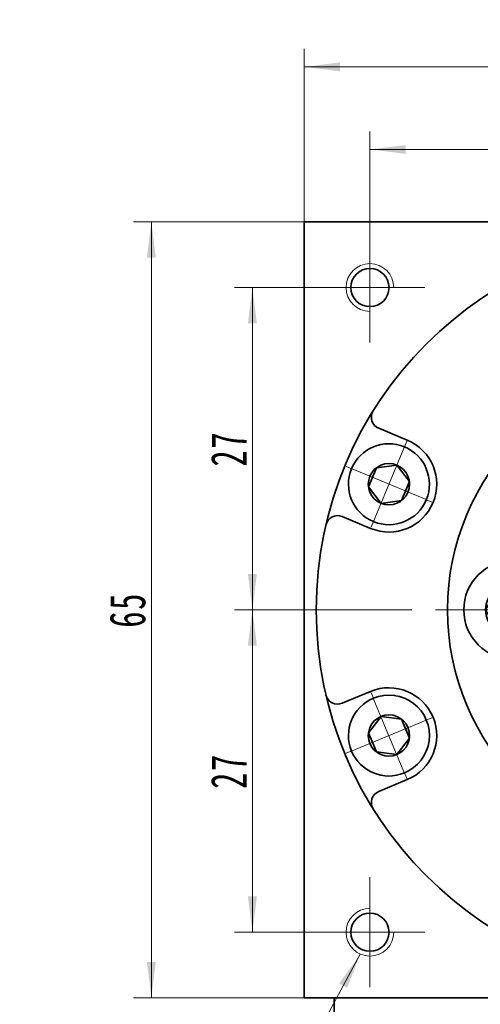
# Model space of a CAD drawing. Header units: millimetres. Extents: x -54 to 458, y -16 to 346.
# Tile 4 of 6: x 219 to 258, y 219 to 301. Entities that reach past the tile are written whole.
import ezdxf

# ---------------------------------------------------------------- set-up
doc = ezdxf.new("R2010")
doc.units = ezdxf.units.MM
doc.set_wipeout_variables(frame=1)
doc.linetypes.add('点画线', pattern=[18, 12, -2, 2, -2])
doc.layers.get('0').update_dxf_attribs({"lineweight": 35})
for name, color, linetype, lineweight in [('中心线层', 1, '点画线', 18), ('尺寸线层', 3, 'Continuous', 18), ('粗实线层', 7, 'Continuous', 35)]:
    doc.layers.add(name, color=color, linetype=linetype, lineweight=lineweight)
doc.styles.add('标准', font='txt', dxfattribs={"width": 0.667})
doc.dimstyles.new('a4-1-1', dxfattribs={"dimtxt": 3, "dimasz": 3, "dimexe": 1.5, "dimexo": 0, "dimgap": 0.5, "dimtad": 1, "dimdec": 3, "dimdsep": 46, "dimtxsty": '标准', "dimblk": '_CAXARROW', "dimcen": 0, "dimdle": 4, "dimazin": 2, "dimtfac": 0.707107, "dimtdec": 3, "dimtix": 1, "dimtmove": 2, "dimatfit": 3, "dimfxl": 1, "dimfrac": 2, "dimtolj": 1, "dimtzin": 0, "dimarcsym": 1})

# ---------------------------------------------------------------- blocks, each defined once
blk = doc.blocks.new('*X6')
at = {"layer": '尺寸线层', "linetype": 'Continuous', "transparency": 16777216}
for points in [[(248.359, 290.428), (251.359, 290.803), (251.359, 290.053)], [(275.359, 290.428), (272.359, 290.803), (272.359, 290.053)]]:
    blk.add_hatch(color=0, dxfattribs=at).paths.add_polyline_path(points, flags=0)
at = {"layer": '尺寸线层', "color": 0, "linetype": 'Continuous', "transparency": 16777216}
for p, q in [((248.359, 283.464), (248.359, 291.928)), ((275.359, 287.136), (275.359, 291.928)), ((248.359, 290.428), (275.359, 290.428))]:
    blk.add_line(p, q, dxfattribs=at)
at = {"layer": '尺寸线层', "color": 0, "transparency": 16777216, "insert": (261.859, 292.411), "char_height": 3, "width": 6, "attachment_point": 5, "line_spacing_factor": 1.15057, "style": '标准'}
blk.add_mtext('\\T1.1;27', dxfattribs=at)
blk = doc.blocks.new('_CAXARROW')
blk.add_hatch(color=0).paths.add_polyline_path([(0, 0), (-1, 0.125), (-1, -0.125)], flags=0)
blk = doc.blocks.new('*X8')
at = {"layer": '尺寸线层', "linetype": 'Continuous', "transparency": 16777216}
for points in [[(238.516, 278.864), (238.891, 275.864), (238.141, 275.864)], [(238.516, 251.864), (238.891, 254.864), (238.141, 254.864)]]:
    blk.add_hatch(color=0, dxfattribs=at).paths.add_polyline_path(points, flags=0)
at = {"layer": '尺寸线层', "color": 0, "linetype": 'Continuous', "transparency": 16777216}
for p, q in [((243.759, 278.864), (237.016, 278.864)), ((238.516, 278.864), (238.516, 251.864)), ((239.859, 251.864), (237.016, 251.864))]:
    blk.add_line(p, q, dxfattribs=at)
at = {"layer": '尺寸线层', "color": 0, "transparency": 16777216, "insert": (236.533, 265.364), "char_height": 3, "width": 6, "attachment_point": 5, "rotation": 90, "line_spacing_factor": 1.15057, "style": '标准'}
blk.add_mtext('\\T1.1;27', dxfattribs=at)
blk = doc.blocks.new('*X9')
at = {"layer": '尺寸线层', "linetype": 'Continuous', "transparency": 16777216}
for points in [[(238.516, 251.864), (238.891, 248.864), (238.141, 248.864)], [(238.516, 224.864), (238.891, 227.864), (238.141, 227.864)]]:
    blk.add_hatch(color=0, dxfattribs=at).paths.add_polyline_path(points, flags=0)
at = {"layer": '尺寸线层', "color": 0, "linetype": 'Continuous', "transparency": 16777216}
for p, q in [((239.859, 251.864), (237.016, 251.864)), ((238.516, 251.864), (238.516, 224.864)), ((243.759, 224.864), (237.016, 224.864))]:
    blk.add_line(p, q, dxfattribs=at)
at = {"layer": '尺寸线层', "color": 0, "transparency": 16777216, "insert": (236.533, 238.364), "char_height": 3, "width": 6, "attachment_point": 5, "rotation": 90, "line_spacing_factor": 1.15057, "style": '标准'}
blk.add_mtext('\\T1.1;27', dxfattribs=at)
blk = doc.blocks.new('*X10')
at = {"layer": '尺寸线层', "linetype": 'Continuous', "transparency": 16777216}
for points in [[(230.052, 284.364), (229.677, 281.364), (230.427, 281.364)], [(230.052, 219.364), (229.677, 222.364), (230.427, 222.364)]]:
    blk.add_hatch(color=0, dxfattribs=at).paths.add_polyline_path(points, flags=0)
at = {"layer": '尺寸线层', "color": 0, "linetype": 'Continuous', "transparency": 16777216}
for p, q in [((242.859, 284.364), (228.552, 284.364)), ((230.052, 219.364), (230.052, 284.364)), ((242.859, 219.364), (228.552, 219.364))]:
    blk.add_line(p, q, dxfattribs=at)
at = {"layer": '尺寸线层', "color": 0, "transparency": 16777216, "insert": (228.068, 251.864), "char_height": 3, "width": 6, "attachment_point": 5, "rotation": 90, "line_spacing_factor": 1.15057, "style": '标准'}
blk.add_mtext('\\T1.1;65', dxfattribs=at)
blk = doc.blocks.new('*X11')
at = {"layer": '尺寸线层', "linetype": 'Continuous', "transparency": 16777216}
for points in [[(242.859, 297.346), (245.859, 297.721), (245.859, 296.971)], [(307.859, 297.346), (304.859, 297.721), (304.859, 296.971)]]:
    blk.add_hatch(color=0, dxfattribs=at).paths.add_polyline_path(points, flags=0)
at = {"layer": '尺寸线层', "color": 0, "linetype": 'Continuous', "transparency": 16777216}
for p, q in [((242.859, 284.364), (242.859, 298.846)), ((307.859, 284.364), (307.859, 298.846)), ((242.859, 297.346), (307.859, 297.346))]:
    blk.add_line(p, q, dxfattribs=at)
at = {"layer": '尺寸线层', "color": 0, "transparency": 16777216, "insert": (275.359, 299.329), "char_height": 3, "width": 6, "attachment_point": 5, "line_spacing_factor": 1.15057, "style": '标准'}
blk.add_mtext('\\T1.1;65', dxfattribs=at)
blk = doc.blocks.new('*X14')
at = {"layer": '尺寸线层', "linetype": 'Continuous'}
blk.add_hatch(color=0, dxfattribs=at).paths.add_polyline_path([(13.514, 19.452), (12.417, 16.634), (11.758, 16.991)], flags=0)
at = {"layer": '尺寸线层', "color": 0, "linetype": 'Continuous'}
blk.add_line((13.514, 19.452), (3, 0), dxfattribs=at)
at = {"layer": '尺寸线层', "color": 0}
for p, q in [((0, 6.726), (-10.532, 6.726)), ((0, 0), (0, 6.726)), ((0, 0), (-10.532, 0)), ((3, 0), (0, 0))]:
    blk.add_line(p, q, dxfattribs=at)
at = {"layer": '尺寸线层', "color": 0, "insert": (-1.5, 0.6), "char_height": 3, "width": 17.06799, "attachment_point": 9, "line_spacing_factor": 1.15057, "style": '标准'}
blk.add_mtext('\\T1.1;4-M4x8\\P5个面', dxfattribs=at)
blk = doc.blocks.new('*X15')
at = {"layer": '中心线层', "linetype": '点画线', "lineweight": 18}
for p, q in [((0, -3.89), (0, 3.89)), ((-3.89, 0), (3.89, 0))]:
    blk.add_line(p, q, dxfattribs=at)
at = {"layer": '粗实线层'}
for p, q in [((-1.732, 0), (-0.866, 1.5)), ((-0.866, 1.5), (0.866, 1.5)), ((1.732, 0), (0.866, 1.5)), ((1.732, 0), (0.866, 1.5)), ((-1.732, 0), (-0.866, -1.5)), ((1.732, 0), (0.866, -1.5)), ((-0.866, -1.5), (0.866, -1.5))]:
    blk.add_line(p, q, dxfattribs=at)
blk.add_circle((0, 0), 1.732, dxfattribs=at)
for start, end in [(0, 180), (180, 360)]:
    blk.add_arc((0, 0), 3.39, start, end, dxfattribs=at)
blk = doc.blocks.new('*X27')
at = {"layer": '中心线层', "linetype": '点画线', "lineweight": 18}
for p, q in [((0, -4.765), (0, 4.765)), ((-4.765, 0), (4.765, 0))]:
    blk.add_line(p, q, dxfattribs=at)
at = {"layer": '粗实线层'}
for p, q in [((-2.309, 0), (-1.155, 2)), ((-1.155, 2), (1.155, 2)), ((2.309, 0), (1.155, 2)), ((2.309, 0), (1.155, 2)), ((-2.309, 0), (-1.155, -2)), ((2.309, 0), (1.155, -2)), ((-1.155, -2), (1.155, -2))]:
    blk.add_line(p, q, dxfattribs=at)
blk.add_circle((0, 0), 2.309, dxfattribs=at)
for start, end in [(0, 180), (180, 360)]:
    blk.add_arc((0, 0), 4.14, start, end, dxfattribs=at)
blk = doc.blocks.new('243gh_1')
at = {"layer": '粗实线层'}
blk.add_circle((0, 0), 8, dxfattribs=at)
blk.add_wipeout([(-10.86, 0), (-10.86, 0.024), (-10.86, 0.049), (-10.861, 0.073), (-10.861, 0.097), (-10.862, 0.121), (-10.863, 0.146), (-10.863, 0.17), (-10.865, 0.194), (-10.866, 0.218), (-10.867, 0.242), (-10.869, 0.267), (-10.87, 0.291), (-10.872, 0.315), (-10.874, 0.339), (-10.876, 0.363), (-10.878, 0.388), (-10.881, 0.412), (-10.883, 0.436), (-10.886, 0.46), (-10.888, 0.484), (-10.891, 0.508), (-10.894, 0.532), (-10.898, 0.556), (-10.901, 0.58), (-10.904, 0.604), (-10.908, 0.628), (-10.912, 0.652), (-10.916, 0.676), (-10.92, 0.7), (-10.924, 0.724), (-10.924, 0.724), (-10.962, 0.913), (-11.009, 1.1), (-11.064, 1.284), (-11.128, 1.465), (-11.2, 1.644), (-11.281, 1.819), (-11.369, 1.99), (-11.466, 2.156), (-11.57, 2.318), (-11.681, 2.475), (-11.8, 2.627), (-11.926, 2.773), (-12.058, 2.912), (-12.196, 3.046), (-12.341, 3.173), (-12.491, 3.293), (-12.647, 3.406), (-12.808, 3.512), (-12.974, 3.61), (-13.144, 3.7), (-13.318, 3.783), (-13.495, 3.857), (-13.676, 3.923), (-13.86, 3.98), (-14.046, 4.029), (-14.234, 4.069), (-14.424, 4.1), (-14.616, 4.122), (-14.808, 4.136), (-15, 4.14), (-15, 4.14), (-15.192, 4.136), (-15.384, 4.122), (-15.576, 4.1), (-15.766, 4.069), (-15.954, 4.029), (-16.14, 3.98), (-16.324, 3.923), (-16.505, 3.857), (-16.682, 3.783), (-16.856, 3.7), (-17.026, 3.61), (-17.192, 3.512), (-17.353, 3.406), (-17.509, 3.293), (-17.659, 3.173), (-17.804, 3.046), (-17.942, 2.912), (-18.074, 2.773), (-18.2, 2.627), (-18.319, 2.475), (-18.43, 2.318), (-18.534, 2.156), (-18.631, 1.99), (-18.719, 1.819), (-18.8, 1.644), (-18.872, 1.465), (-18.936, 1.284), (-18.991, 1.1), (-19.038, 0.913), (-19.076, 0.724), (-19.076, 0.724), (-19.08, 0.7), (-19.084, 0.676), (-19.088, 0.652), (-19.092, 0.628), (-19.096, 0.604), (-19.099, 0.58), (-19.102, 0.556), (-19.106, 0.532), (-19.109, 0.508), (-19.112, 0.484), (-19.114, 0.46), (-19.117, 0.436), (-19.119, 0.412), (-19.122, 0.388), (-19.124, 0.363), (-19.126, 0.339), (-19.128, 0.315), (-19.13, 0.291), (-19.131, 0.267), (-19.133, 0.242), (-19.134, 0.218), (-19.135, 0.194), (-19.137, 0.17), (-19.137, 0.146), (-19.138, 0.121), (-19.139, 0.097), (-19.139, 0.073), (-19.14, 0.049), (-19.14, 0.024), (-19.14, 0), (-19.14, 0), (-19.134, -0.217), (-19.117, -0.433), (-19.089, -0.648), (-19.05, -0.861), (-18.999, -1.072), (-18.937, -1.279), (-18.865, -1.484), (-18.782, -1.684), (-18.689, -1.88), (-18.585, -2.07), (-18.472, -2.255), (-18.349, -2.433), (-18.217, -2.605), (-18.077, -2.77), (-17.927, -2.927), (-17.77, -3.077), (-17.605, -3.217), (-17.433, -3.349), (-17.255, -3.472), (-17.07, -3.585), (-16.88, -3.689), (-16.684, -3.782), (-16.484, -3.865), (-16.279, -3.937), (-16.072, -3.999), (-15.861, -4.05), (-15.648, -4.089), (-15.433, -4.117), (-15.217, -4.134), (-15, -4.14), (-15, -4.14), (-14.783, -4.134), (-14.567, -4.117), (-14.352, -4.089), (-14.139, -4.05), (-13.928, -3.999), (-13.721, -3.937), (-13.516, -3.865), (-13.316, -3.782), (-13.12, -3.689), (-12.93, -3.585), (-12.745, -3.472), (-12.567, -3.349), (-12.395, -3.217), (-12.23, -3.077), (-12.073, -2.927), (-11.923, -2.77), (-11.783, -2.605), (-11.651, -2.433), (-11.528, -2.255), (-11.415, -2.07), (-11.311, -1.88), (-11.218, -1.684), (-11.135, -1.484), (-11.063, -1.279), (-11.001, -1.072), (-10.95, -0.861), (-10.911, -0.648), (-10.883, -0.433), (-10.866, -0.217)]).dxf.layer = '粗实线层'
blk.add_circle((0, 0), 20.5, dxfattribs=at)
blk.add_blockref('*X27', (-15, 0), dxfattribs=at)
for points in [[(-3.356, 10.328), (-3.333, 10.336), (-3.31, 10.344), (-3.287, 10.352), (-3.264, 10.36), (-3.241, 10.368), (-3.218, 10.376), (-3.196, 10.384), (-3.173, 10.393), (-3.15, 10.401), (-3.127, 10.41), (-3.105, 10.419), (-3.082, 10.428), (-3.06, 10.437), (-3.038, 10.447), (-3.015, 10.456), (-2.993, 10.466), (-2.971, 10.475), (-2.948, 10.485), (-2.926, 10.495), (-2.904, 10.505), (-2.882, 10.515), (-2.86, 10.526), (-2.838, 10.536), (-2.817, 10.547), (-2.795, 10.557), (-2.773, 10.568), (-2.751, 10.579), (-2.73, 10.59), (-2.708, 10.602), (-2.687, 10.613), (-2.687, 10.613), (-2.519, 10.707), (-2.356, 10.81), (-2.198, 10.919), (-2.045, 11.036), (-1.898, 11.16), (-1.756, 11.291), (-1.621, 11.428), (-1.492, 11.571), (-1.371, 11.72), (-1.256, 11.874), (-1.148, 12.034), (-1.048, 12.199), (-0.956, 12.368), (-0.872, 12.541), (-0.796, 12.717), (-0.728, 12.898), (-0.669, 13.081), (-0.618, 13.266), (-0.576, 13.454), (-0.542, 13.644), (-0.518, 13.835), (-0.502, 14.027), (-0.496, 14.219), (-0.498, 14.411), (-0.509, 14.604), (-0.529, 14.795), (-0.558, 14.985), (-0.596, 15.174), (-0.643, 15.361), (-0.698, 15.545), (-0.698, 15.545), (-0.762, 15.727), (-0.834, 15.905), (-0.914, 16.08), (-1.002, 16.251), (-1.099, 16.418), (-1.202, 16.58), (-1.314, 16.737), (-1.432, 16.889), (-1.558, 17.035), (-1.69, 17.175), (-1.828, 17.309), (-1.972, 17.436), (-2.123, 17.556), (-2.278, 17.669), (-2.439, 17.775), (-2.605, 17.874), (-2.775, 17.964), (-2.948, 18.047), (-3.126, 18.121), (-3.307, 18.187), (-3.491, 18.244), (-3.677, 18.293), (-3.865, 18.334), (-4.055, 18.365), (-4.246, 18.388), (-4.438, 18.401), (-4.63, 18.406), (-4.823, 18.402), (-5.015, 18.388), (-5.206, 18.366), (-5.206, 18.366), (-5.23, 18.363), (-5.254, 18.359), (-5.278, 18.356), (-5.302, 18.352), (-5.326, 18.348), (-5.35, 18.344), (-5.374, 18.339), (-5.398, 18.335), (-5.422, 18.33), (-5.445, 18.326), (-5.469, 18.321), (-5.493, 18.316), (-5.517, 18.311), (-5.54, 18.306), (-5.564, 18.3), (-5.588, 18.295), (-5.611, 18.289), (-5.635, 18.283), (-5.658, 18.277), (-5.682, 18.271), (-5.705, 18.265), (-5.729, 18.259), (-5.752, 18.252), (-5.775, 18.246), (-5.799, 18.239), (-5.822, 18.232), (-5.845, 18.225), (-5.868, 18.218), (-5.891, 18.211), (-5.915, 18.203), (-5.915, 18.203), (-6.119, 18.131), (-6.319, 18.048), (-6.515, 17.955), (-6.705, 17.851), (-6.89, 17.738), (-7.069, 17.615), (-7.241, 17.483), (-7.405, 17.342), (-7.563, 17.193), (-7.712, 17.036), (-7.853, 16.871), (-7.985, 16.699), (-8.107, 16.521), (-8.221, 16.336), (-8.324, 16.145), (-8.417, 15.95), (-8.5, 15.749), (-8.573, 15.545), (-8.634, 15.337), (-8.685, 15.127), (-8.724, 14.913), (-8.753, 14.699), (-8.77, 14.483), (-8.775, 14.266), (-8.77, 14.049), (-8.753, 13.833), (-8.724, 13.618), (-8.685, 13.405), (-8.634, 13.194), (-8.573, 12.987), (-8.573, 12.987), (-8.5, 12.782), (-8.417, 12.582), (-8.324, 12.386), (-8.221, 12.196), (-8.107, 12.011), (-7.985, 11.832), (-7.853, 11.66), (-7.712, 11.496), (-7.563, 11.338), (-7.405, 11.189), (-7.241, 11.048), (-7.069, 10.917), (-6.89, 10.794), (-6.705, 10.681), (-6.515, 10.577), (-6.319, 10.484), (-6.119, 10.401), (-5.915, 10.328), (-5.707, 10.267), (-5.496, 10.216), (-5.283, 10.177), (-5.068, 10.149), (-4.852, 10.132), (-4.635, 10.126), (-4.419, 10.132), (-4.203, 10.149), (-3.988, 10.177), (-3.775, 10.216), (-3.564, 10.267)], [(8.786, 6.383), (8.8, 6.364), (8.815, 6.344), (8.829, 6.325), (8.844, 6.306), (8.859, 6.286), (8.874, 6.267), (8.889, 6.248), (8.904, 6.229), (8.919, 6.21), (8.934, 6.191), (8.95, 6.173), (8.965, 6.154), (8.981, 6.135), (8.997, 6.117), (9.013, 6.099), (9.028, 6.08), (9.045, 6.062), (9.061, 6.044), (9.077, 6.026), (9.093, 6.008), (9.11, 5.991), (9.127, 5.973), (9.143, 5.955), (9.16, 5.938), (9.177, 5.92), (9.194, 5.903), (9.211, 5.886), (9.228, 5.869), (9.246, 5.852), (9.263, 5.835), (9.263, 5.835), (9.405, 5.705), (9.553, 5.581), (9.706, 5.465), (9.864, 5.355), (10.027, 5.253), (10.195, 5.159), (10.368, 5.073), (10.543, 4.995), (10.723, 4.925), (10.905, 4.864), (11.09, 4.811), (11.278, 4.767), (11.467, 4.731), (11.657, 4.704), (11.849, 4.687), (12.041, 4.678), (12.234, 4.678), (12.426, 4.687), (12.618, 4.705), (12.808, 4.732), (12.998, 4.768), (13.185, 4.812), (13.37, 4.865), (13.552, 4.927), (13.732, 4.997), (13.907, 5.075), (14.079, 5.162), (14.247, 5.256), (14.41, 5.358), (14.569, 5.467), (14.569, 5.467), (14.722, 5.584), (14.869, 5.708), (15.011, 5.838), (15.146, 5.975), (15.275, 6.118), (15.397, 6.267), (15.512, 6.421), (15.62, 6.581), (15.72, 6.745), (15.812, 6.914), (15.897, 7.087), (15.973, 7.264), (16.041, 7.444), (16.101, 7.627), (16.152, 7.813), (16.194, 8), (16.228, 8.19), (16.252, 8.381), (16.268, 8.573), (16.275, 8.765), (16.273, 8.958), (16.262, 9.15), (16.242, 9.341), (16.213, 9.531), (16.175, 9.72), (16.129, 9.907), (16.074, 10.092), (16.011, 10.273), (15.939, 10.452), (15.859, 10.627), (15.859, 10.627), (15.848, 10.649), (15.837, 10.67), (15.826, 10.692), (15.815, 10.714), (15.804, 10.735), (15.793, 10.757), (15.781, 10.778), (15.77, 10.799), (15.758, 10.821), (15.746, 10.842), (15.734, 10.863), (15.722, 10.884), (15.71, 10.905), (15.698, 10.926), (15.685, 10.947), (15.673, 10.968), (15.66, 10.988), (15.647, 11.009), (15.634, 11.029), (15.621, 11.05), (15.608, 11.07), (15.595, 11.091), (15.582, 11.111), (15.568, 11.131), (15.554, 11.151), (15.541, 11.171), (15.527, 11.191), (15.513, 11.211), (15.499, 11.231), (15.485, 11.25), (15.485, 11.25), (15.353, 11.422), (15.212, 11.587), (15.063, 11.744), (14.905, 11.893), (14.741, 12.034), (14.569, 12.166), (14.39, 12.289), (14.205, 12.402), (14.015, 12.506), (13.819, 12.599), (13.619, 12.682), (13.415, 12.754), (13.207, 12.816), (12.996, 12.866), (12.783, 12.906), (12.568, 12.934), (12.352, 12.951), (12.135, 12.957), (11.919, 12.951), (11.703, 12.934), (11.488, 12.906), (11.275, 12.866), (11.064, 12.816), (10.856, 12.754), (10.652, 12.682), (10.451, 12.599), (10.256, 12.506), (10.065, 12.402), (9.88, 12.289), (9.702, 12.166), (9.702, 12.166), (9.53, 12.034), (9.365, 11.893), (9.208, 11.744), (9.059, 11.587), (8.918, 11.422), (8.786, 11.25), (8.663, 11.072), (8.55, 10.887), (8.446, 10.696), (8.353, 10.501), (8.27, 10.3), (8.198, 10.096), (8.136, 9.888), (8.086, 9.678), (8.046, 9.464), (8.018, 9.25), (8.001, 9.033), (7.995, 8.817), (8.001, 8.6), (8.018, 8.384), (8.046, 8.169), (8.086, 7.956), (8.136, 7.745), (8.198, 7.537), (8.27, 7.333), (8.353, 7.133), (8.446, 6.937), (8.55, 6.747), (8.663, 6.562)], [(8.786, -6.383), (8.772, -6.403), (8.758, -6.423), (8.744, -6.443), (8.73, -6.463), (8.716, -6.483), (8.702, -6.503), (8.689, -6.523), (8.676, -6.543), (8.662, -6.563), (8.649, -6.584), (8.636, -6.604), (8.623, -6.625), (8.61, -6.645), (8.598, -6.666), (8.585, -6.687), (8.573, -6.708), (8.56, -6.729), (8.548, -6.75), (8.536, -6.771), (8.524, -6.792), (8.513, -6.813), (8.501, -6.834), (8.489, -6.856), (8.478, -6.877), (8.467, -6.898), (8.455, -6.92), (8.444, -6.942), (8.433, -6.963), (8.423, -6.985), (8.412, -7.007), (8.412, -7.007), (8.332, -7.182), (8.26, -7.36), (8.196, -7.542), (8.141, -7.726), (8.095, -7.913), (8.057, -8.102), (8.029, -8.292), (8.009, -8.484), (7.998, -8.676), (7.996, -8.869), (8.002, -9.061), (8.018, -9.253), (8.043, -9.444), (8.077, -9.633), (8.119, -9.821), (8.17, -10.007), (8.229, -10.19), (8.298, -10.37), (8.374, -10.546), (8.458, -10.719), (8.551, -10.888), (8.651, -11.053), (8.759, -11.212), (8.874, -11.366), (8.996, -11.515), (9.124, -11.658), (9.26, -11.795), (9.401, -11.926), (9.549, -12.049), (9.702, -12.166), (9.702, -12.166), (9.86, -12.276), (10.023, -12.378), (10.191, -12.472), (10.363, -12.558), (10.539, -12.637), (10.718, -12.707), (10.901, -12.768), (11.086, -12.822), (11.273, -12.866), (11.462, -12.902), (11.653, -12.929), (11.844, -12.947), (12.037, -12.956), (12.229, -12.956), (12.421, -12.947), (12.613, -12.929), (12.804, -12.902), (12.993, -12.867), (13.18, -12.823), (13.365, -12.77), (13.548, -12.708), (13.727, -12.639), (13.903, -12.56), (14.075, -12.474), (14.243, -12.38), (14.406, -12.278), (14.565, -12.169), (14.718, -12.052), (14.866, -11.929), (15.007, -11.799), (15.007, -11.799), (15.025, -11.782), (15.042, -11.765), (15.059, -11.748), (15.076, -11.73), (15.093, -11.713), (15.11, -11.696), (15.127, -11.678), (15.144, -11.661), (15.161, -11.643), (15.177, -11.625), (15.193, -11.607), (15.21, -11.589), (15.226, -11.571), (15.242, -11.553), (15.258, -11.535), (15.274, -11.517), (15.29, -11.498), (15.305, -11.48), (15.321, -11.461), (15.336, -11.442), (15.352, -11.423), (15.367, -11.405), (15.382, -11.386), (15.397, -11.366), (15.412, -11.347), (15.427, -11.328), (15.441, -11.309), (15.456, -11.289), (15.47, -11.27), (15.485, -11.25), (15.485, -11.25), (15.607, -11.072), (15.721, -10.887), (15.824, -10.696), (15.917, -10.501), (16, -10.3), (16.073, -10.096), (16.134, -9.888), (16.185, -9.678), (16.224, -9.464), (16.253, -9.25), (16.27, -9.033), (16.275, -8.817), (16.27, -8.6), (16.253, -8.384), (16.224, -8.169), (16.185, -7.956), (16.134, -7.745), (16.073, -7.537), (16, -7.333), (15.917, -7.133), (15.824, -6.937), (15.721, -6.747), (15.607, -6.562), (15.485, -6.383), (15.353, -6.211), (15.212, -6.047), (15.063, -5.889), (14.905, -5.74), (14.741, -5.599), (14.569, -5.467), (14.569, -5.467), (14.39, -5.345), (14.205, -5.231), (14.015, -5.128), (13.819, -5.035), (13.619, -4.952), (13.415, -4.879), (13.207, -4.818), (12.996, -4.767), (12.783, -4.728), (12.568, -4.699), (12.352, -4.682), (12.135, -4.677), (11.919, -4.682), (11.703, -4.699), (11.488, -4.728), (11.275, -4.767), (11.064, -4.818), (10.856, -4.879), (10.652, -4.952), (10.451, -5.035), (10.256, -5.128), (10.065, -5.231), (9.88, -5.345), (9.702, -5.467), (9.53, -5.599), (9.365, -5.74), (9.208, -5.889), (9.059, -6.047), (8.918, -6.211)], [(-3.356, -10.328), (-3.379, -10.321), (-3.402, -10.314), (-3.425, -10.307), (-3.449, -10.3), (-3.472, -10.293), (-3.495, -10.286), (-3.518, -10.279), (-3.542, -10.273), (-3.565, -10.267), (-3.589, -10.26), (-3.612, -10.254), (-3.636, -10.248), (-3.659, -10.243), (-3.683, -10.237), (-3.707, -10.231), (-3.73, -10.226), (-3.754, -10.221), (-3.778, -10.216), (-3.801, -10.211), (-3.825, -10.206), (-3.849, -10.201), (-3.873, -10.197), (-3.897, -10.192), (-3.921, -10.188), (-3.944, -10.184), (-3.968, -10.18), (-3.992, -10.176), (-4.016, -10.172), (-4.04, -10.169), (-4.064, -10.165), (-4.064, -10.165), (-4.256, -10.143), (-4.448, -10.13), (-4.64, -10.126), (-4.832, -10.131), (-5.024, -10.144), (-5.216, -10.167), (-5.406, -10.198), (-5.594, -10.238), (-5.78, -10.287), (-5.964, -10.345), (-6.145, -10.411), (-6.322, -10.485), (-6.496, -10.568), (-6.666, -10.658), (-6.831, -10.756), (-6.992, -10.862), (-7.148, -10.975), (-7.298, -11.096), (-7.443, -11.223), (-7.581, -11.357), (-7.713, -11.497), (-7.838, -11.643), (-7.957, -11.795), (-8.068, -11.952), (-8.172, -12.114), (-8.268, -12.28), (-8.356, -12.451), (-8.437, -12.626), (-8.509, -12.805), (-8.573, -12.987), (-8.573, -12.987), (-8.628, -13.171), (-8.674, -13.358), (-8.712, -13.546), (-8.741, -13.737), (-8.761, -13.928), (-8.773, -14.12), (-8.775, -14.313), (-8.768, -14.505), (-8.753, -14.697), (-8.728, -14.888), (-8.695, -15.078), (-8.653, -15.265), (-8.602, -15.451), (-8.543, -15.634), (-8.475, -15.814), (-8.399, -15.991), (-8.314, -16.164), (-8.222, -16.333), (-8.122, -16.498), (-8.015, -16.657), (-7.9, -16.812), (-7.778, -16.961), (-7.649, -17.104), (-7.514, -17.241), (-7.373, -17.372), (-7.225, -17.495), (-7.073, -17.612), (-6.914, -17.722), (-6.751, -17.824), (-6.584, -17.919), (-6.584, -17.919), (-6.562, -17.93), (-6.541, -17.941), (-6.519, -17.952), (-6.497, -17.963), (-6.476, -17.974), (-6.454, -17.985), (-6.432, -17.996), (-6.41, -18.006), (-6.388, -18.016), (-6.366, -18.027), (-6.344, -18.037), (-6.322, -18.047), (-6.3, -18.056), (-6.278, -18.066), (-6.255, -18.076), (-6.233, -18.085), (-6.211, -18.094), (-6.188, -18.104), (-6.166, -18.113), (-6.143, -18.122), (-6.12, -18.13), (-6.098, -18.139), (-6.075, -18.147), (-6.052, -18.156), (-6.029, -18.164), (-6.007, -18.172), (-5.984, -18.18), (-5.961, -18.188), (-5.938, -18.196), (-5.915, -18.203), (-5.915, -18.203), (-5.707, -18.265), (-5.496, -18.315), (-5.283, -18.355), (-5.068, -18.383), (-4.852, -18.4), (-4.635, -18.406), (-4.419, -18.4), (-4.203, -18.383), (-3.988, -18.355), (-3.775, -18.315), (-3.564, -18.265), (-3.356, -18.203), (-3.152, -18.131), (-2.951, -18.048), (-2.756, -17.955), (-2.565, -17.851), (-2.38, -17.738), (-2.202, -17.615), (-2.03, -17.483), (-1.865, -17.342), (-1.708, -17.193), (-1.559, -17.036), (-1.418, -16.871), (-1.286, -16.699), (-1.163, -16.521), (-1.05, -16.336), (-0.946, -16.145), (-0.853, -15.95), (-0.77, -15.749), (-0.698, -15.545), (-0.698, -15.545), (-0.636, -15.337), (-0.586, -15.127), (-0.546, -14.913), (-0.518, -14.699), (-0.501, -14.483), (-0.495, -14.266), (-0.501, -14.049), (-0.518, -13.833), (-0.546, -13.618), (-0.586, -13.405), (-0.636, -13.194), (-0.698, -12.987), (-0.77, -12.782), (-0.853, -12.582), (-0.946, -12.386), (-1.05, -12.196), (-1.163, -12.011), (-1.286, -11.832), (-1.418, -11.66), (-1.559, -11.496), (-1.708, -11.338), (-1.865, -11.189), (-2.03, -11.048), (-2.202, -10.917), (-2.38, -10.794), (-2.565, -10.681), (-2.756, -10.577), (-2.951, -10.484), (-3.152, -10.401)]]:
    blk.add_wipeout(points).dxf.layer = '粗实线层'
blk.add_circle((0, 0), 9.5, dxfattribs=at)
for p, rotation in [((-4.635, 14.266), 288.0000000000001), ((12.135, 8.817), 216), ((12.135, -8.817), 144), ((-4.635, -14.266), 72.00000000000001)]:
    blk.add_blockref('*X27', p, dxfattribs=dict(at, rotation=rotation))

msp = doc.modelspace()

# ---------------------------------------------------------------- linework, layer by layer
at = {"layer": '中心线层'}
for p, q in [((248.359, 274.2636), (248.359, 283.4636)), ((243.759, 278.8636), (252.959, 278.8636)), ((239.859, 251.8636), (310.859, 251.8636)), ((248.359, 220.2636), (248.359, 229.4636)), ((252.959, 224.8636), (243.759, 224.8636))]:
    msp.add_line(p, q, dxfattribs=at)
at = {"layer": '粗实线层'}
for p, q in [((242.859, 284.3636), (307.859, 284.3636)), ((242.859, 219.3636), (242.859, 284.3636)), ((251.483, 266.0829), (249.0926, 267.073)), ((248.4216, 258.6918), (246.0311, 259.682)), ((248.4216, 245.0353), (246.0311, 244.0451)), ((251.483, 237.6442), (249.0926, 236.6541)), ((242.859, 219.3636), (307.859, 219.3636)), ((245.359, 207.8636), (245.359, 219.3636))]:
    msp.add_line(p, q, dxfattribs=at)
for centre, radius in [((275.359, 251.8636), 31.5), ((248.359, 278.8636), 1.6), ((248.359, 224.8636), 1.6)]:
    msp.add_circle(centre, radius, dxfattribs=at)
at = {"layer": '粗实线层', "lineweight": 18}
for centre, start, end in [((248.359, 278.8636), 0, 270), ((248.359, 224.8636), 90, 360)]:
    msp.add_arc(centre, 2, start, end, dxfattribs=at)
at = {"layer": '粗实线层'}
for centre, radius, start, end in [((249.4753, 267.9969), 1, 148.064537, 247.500054), ((249.9523, 262.3873), 4, 247.5, 67.5), ((245.6485, 258.7581), 1, 67.499946, 166.935463), ((249.9523, 241.3398), 4, 292.5, 112.5), ((245.6485, 244.969), 1, 193.064537, 292.500054), ((249.4753, 235.7302), 1, 112.499946, 211.935463)]:
    msp.add_arc(centre, radius, start, end, dxfattribs=at)

# ---------------------------------------------------------------- block references
at = {"layer": '尺寸线层'}
msp.add_blockref('*X14', (234.0367, 203.5822), dxfattribs=at)

# ---------------------------------------------------------------- dimensions: what is measured, and where the dimension line sits
for base, p1, p2, picture, middle in [((307.859, 297.3457), (242.859, 284.3636), (307.859, 284.3636), '*X11', (275.359, 299.3289)), ((275.359, 290.4278), (248.359, 283.4636), (275.359, 287.1358), '*X6', (261.859, 292.411))]:
    dim = msp.add_linear_dim(base=base, p1=p1, p2=p2, dimstyle='a4-1-1', override={"dimsah": 1, "dimtfill": 1, "dimtzin": 0}, dxfattribs=at)
    dim.commit()
    dim.dimension.update_dxf_attribs({"geometry": picture, "text_midpoint": middle})
for base, p1, p2, angle, picture, middle in [((230.0515, 284.3636), (242.859, 219.3636), (242.859, 284.3636), 90, '*X10', (228.0683, 251.8636)), ((238.5159, 251.8636), (243.759, 278.8636), (239.859, 251.8636), 270, '*X8', (236.5326, 265.3636)), ((238.5159, 224.8636), (239.859, 251.8636), (243.759, 224.8636), 270, '*X9', (236.5326, 238.3636))]:
    dim = msp.add_linear_dim(base=base, p1=p1, p2=p2, angle=angle, dimstyle='a4-1-1', override={"dimsah": 1, "dimtfill": 1, "dimtzin": 0}, dxfattribs=at)
    dim.commit()
    dim.dimension.update_dxf_attribs({"geometry": picture, "text_midpoint": middle})

# ---------------------------------------------------------------- next in the draw order: wipeouts: each hides what was drawn before it
for points in [[(251.2496, 265.5193), (251.2301, 265.5273), (251.2106, 265.5352), (251.191, 265.5429), (251.1714, 265.5506), (251.1517, 265.5581), (251.132, 265.5654), (251.1123, 265.5727), (251.0925, 265.5799), (251.0726, 265.5869), (251.0527, 265.5938), (251.0328, 265.6005), (251.0128, 265.6072), (250.9928, 265.6137), (250.9728, 265.6201), (250.9527, 265.6264), (250.9325, 265.6325), (250.9124, 265.6386), (250.8921, 265.6445), (250.8719, 265.6502), (250.8516, 265.6559), (250.8313, 265.6614), (250.811, 265.6668), (250.7906, 265.6721), (250.7702, 265.6772), (250.7497, 265.6822), (250.7292, 265.6871), (250.7087, 265.6919), (250.6882, 265.6965), (250.6676, 265.701), (250.647, 265.7054), (250.647, 265.7054), (250.4932, 265.7339), (250.3383, 265.7553), (250.1825, 265.7695), (250.0262, 265.7765), (249.8698, 265.7763), (249.7135, 265.7689), (249.5578, 265.7543), (249.4029, 265.7325), (249.2491, 265.7036), (249.0969, 265.6676), (248.9464, 265.6247), (248.7982, 265.5748), (248.6523, 265.5182), (248.5093, 265.4549), (248.3693, 265.3851), (248.2327, 265.3088), (248.0998, 265.2264), (247.9708, 265.1379), (247.846, 265.0436), (247.7257, 264.9436), (247.6101, 264.8381), (247.4995, 264.7275), (247.3942, 264.6118), (247.2943, 264.4914), (247.2001, 264.3666), (247.1117, 264.2375), (247.0294, 264.1045), (246.9533, 263.9678), (246.8835, 263.8277), (246.8203, 263.6846), (246.8203, 263.6846), (246.7638, 263.5388), (246.7141, 263.3905), (246.6713, 263.24), (246.6354, 263.0877), (246.6067, 262.934), (246.585, 262.779), (246.5705, 262.6233), (246.5632, 262.467), (246.5632, 262.3106), (246.5703, 262.1543), (246.5847, 261.9985), (246.6062, 261.8436), (246.6348, 261.6898), (246.6706, 261.5375), (246.7133, 261.387), (246.7629, 261.2386), (246.8192, 261.0927), (246.8823, 260.9495), (246.9519, 260.8094), (247.0279, 260.6727), (247.1101, 260.5396), (247.1984, 260.4105), (247.2925, 260.2855), (247.3923, 260.1651), (247.4976, 260.0493), (247.608, 259.9386), (247.7235, 259.833), (247.8437, 259.7329), (247.9684, 259.6385), (248.0973, 259.5499), (248.0973, 259.5499), (248.115, 259.5384), (248.1327, 259.5271), (248.1505, 259.5158), (248.1684, 259.5047), (248.1863, 259.4937), (248.2043, 259.4827), (248.2224, 259.4719), (248.2405, 259.4613), (248.2587, 259.4507), (248.277, 259.4402), (248.2953, 259.4299), (248.3137, 259.4196), (248.3322, 259.4095), (248.3507, 259.3995), (248.3693, 259.3896), (248.388, 259.3799), (248.4067, 259.3702), (248.4254, 259.3607), (248.4443, 259.3512), (248.4631, 259.3419), (248.4821, 259.3328), (248.5011, 259.3237), (248.5201, 259.3147), (248.5392, 259.3059), (248.5584, 259.2972), (248.5776, 259.2886), (248.5969, 259.2801), (248.6162, 259.2717), (248.6356, 259.2635), (248.655, 259.2554), (248.655, 259.2554), (248.8207, 259.1918), (248.9895, 259.1369), (249.1609, 259.091), (249.3345, 259.0541), (249.5098, 259.0263), (249.6863, 259.0078), (249.8636, 258.9985), (250.041, 258.9985), (250.2183, 259.0078), (250.3948, 259.0263), (250.5701, 259.0541), (250.7437, 259.091), (250.9151, 259.1369), (251.0839, 259.1918), (251.2496, 259.2554), (251.4117, 259.3276), (251.5699, 259.4082), (251.7236, 259.4969), (251.8724, 259.5936), (252.016, 259.6979), (252.1539, 259.8096), (252.2858, 259.9283), (252.4113, 260.0538), (252.5301, 260.1857), (252.6418, 260.3236), (252.7461, 260.4672), (252.8428, 260.6161), (252.9315, 260.7698), (253.0121, 260.9279), (253.0843, 261.09), (253.0843, 261.09), (253.1479, 261.2557), (253.2027, 261.4245), (253.2486, 261.596), (253.2855, 261.7696), (253.3133, 261.9449), (253.3319, 262.1214), (253.3411, 262.2986), (253.3411, 262.4761), (253.3319, 262.6533), (253.3133, 262.8298), (253.2855, 263.0051), (253.2486, 263.1787), (253.2027, 263.3502), (253.1479, 263.519), (253.0843, 263.6846), (253.0121, 263.8468), (252.9315, 264.0049), (252.8428, 264.1586), (252.7461, 264.3075), (252.6418, 264.451), (252.5301, 264.589), (252.4113, 264.7209), (252.2858, 264.8464), (252.1539, 264.9651), (252.016, 265.0768), (251.8724, 265.1811), (251.7236, 265.2778), (251.5699, 265.3665), (251.4117, 265.4471)], [(248.655, 244.4717), (248.6356, 244.4636), (248.6162, 244.4554), (248.5969, 244.447), (248.5776, 244.4385), (248.5584, 244.4299), (248.5392, 244.4212), (248.5201, 244.4124), (248.5011, 244.4034), (248.4821, 244.3944), (248.4631, 244.3852), (248.4443, 244.3759), (248.4254, 244.3664), (248.4067, 244.3569), (248.388, 244.3472), (248.3693, 244.3375), (248.3507, 244.3276), (248.3322, 244.3176), (248.3137, 244.3075), (248.2953, 244.2972), (248.277, 244.2869), (248.2587, 244.2764), (248.2405, 244.2658), (248.2224, 244.2552), (248.2043, 244.2444), (248.1863, 244.2334), (248.1684, 244.2224), (248.1505, 244.2113), (248.1327, 244.2), (248.115, 244.1887), (248.0973, 244.1772), (248.0973, 244.1772), (247.9684, 244.0886), (247.8437, 243.9942), (247.7235, 243.8941), (247.608, 243.7885), (247.4976, 243.6778), (247.3923, 243.562), (247.2925, 243.4416), (247.1984, 243.3166), (247.1101, 243.1875), (247.0279, 243.0544), (246.9519, 242.9177), (246.8823, 242.7776), (246.8192, 242.6344), (246.7629, 242.4885), (246.7133, 242.3401), (246.6706, 242.1896), (246.6348, 242.0373), (246.6062, 241.8835), (246.5847, 241.7286), (246.5703, 241.5728), (246.5632, 241.4165), (246.5632, 241.2601), (246.5705, 241.1038), (246.585, 240.9481), (246.6067, 240.7931), (246.6354, 240.6394), (246.6713, 240.4871), (246.7141, 240.3367), (246.7638, 240.1883), (246.8203, 240.0425), (246.8203, 240.0425), (246.8835, 239.8994), (246.9533, 239.7593), (247.0294, 239.6226), (247.1117, 239.4896), (247.2001, 239.3605), (247.2943, 239.2357), (247.3942, 239.1153), (247.4995, 238.9997), (247.6101, 238.889), (247.7257, 238.7835), (247.846, 238.6835), (247.9708, 238.5892), (248.0998, 238.5007), (248.2327, 238.4183), (248.3693, 238.342), (248.5093, 238.2722), (248.6523, 238.2089), (248.7982, 238.1523), (248.9464, 238.1024), (249.0969, 238.0595), (249.2491, 238.0235), (249.4029, 237.9946), (249.5578, 237.9728), (249.7135, 237.9582), (249.8698, 237.9508), (250.0262, 237.9506), (250.1825, 237.9576), (250.3383, 237.9718), (250.4932, 237.9932), (250.647, 238.0217), (250.647, 238.0217), (250.6676, 238.0261), (250.6882, 238.0306), (250.7087, 238.0352), (250.7292, 238.04), (250.7497, 238.0449), (250.7702, 238.0499), (250.7906, 238.055), (250.811, 238.0603), (250.8313, 238.0657), (250.8516, 238.0712), (250.8719, 238.0769), (250.8921, 238.0826), (250.9124, 238.0885), (250.9325, 238.0946), (250.9527, 238.1007), (250.9728, 238.107), (250.9928, 238.1134), (251.0128, 238.1199), (251.0328, 238.1266), (251.0527, 238.1333), (251.0726, 238.1402), (251.0925, 238.1472), (251.1123, 238.1544), (251.132, 238.1617), (251.1517, 238.169), (251.1714, 238.1766), (251.191, 238.1842), (251.2106, 238.1919), (251.2301, 238.1998), (251.2496, 238.2078), (251.2496, 238.2078), (251.4117, 238.28), (251.5699, 238.3606), (251.7236, 238.4493), (251.8724, 238.546), (252.016, 238.6503), (252.1539, 238.762), (252.2858, 238.8807), (252.4113, 239.0062), (252.5301, 239.1381), (252.6418, 239.2761), (252.7461, 239.4196), (252.8428, 239.5685), (252.9315, 239.7222), (253.0121, 239.8803), (253.0843, 240.0425), (253.1479, 240.2082), (253.2027, 240.3769), (253.2486, 240.5484), (253.2855, 240.722), (253.3133, 240.8973), (253.3319, 241.0738), (253.3411, 241.251), (253.3411, 241.4285), (253.3319, 241.6057), (253.3133, 241.7822), (253.2855, 241.9575), (253.2486, 242.1311), (253.2027, 242.3026), (253.1479, 242.4714), (253.0843, 242.6371), (253.0843, 242.6371), (253.0121, 242.7992), (252.9315, 242.9573), (252.8428, 243.111), (252.7461, 243.2599), (252.6418, 243.4035), (252.5301, 243.5414), (252.4113, 243.6733), (252.2858, 243.7988), (252.1539, 243.9175), (252.016, 244.0292), (251.8724, 244.1335), (251.7236, 244.2302), (251.5699, 244.3189), (251.4117, 244.3995), (251.2496, 244.4717), (251.0839, 244.5353), (250.9151, 244.5902), (250.7437, 244.6361), (250.5701, 244.673), (250.3948, 244.7008), (250.2183, 244.7193), (250.041, 244.7286), (249.8636, 244.7286), (249.6863, 244.7193), (249.5098, 244.7008), (249.3345, 244.673), (249.1609, 244.6361), (248.9895, 244.5902), (248.8207, 244.5353)]]:
    msp.add_wipeout(points).dxf.layer = '粗实线层'

# ---------------------------------------------------------------- next in the draw order: block references
at = {"layer": '粗实线层'}
for p, rotation in [((249.9523, 262.3873), 67.50000000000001), ((249.9523, 241.3398), 112.5)]:
    msp.add_blockref('*X15', p, dxfattribs=dict(at, rotation=rotation))

# ---------------------------------------------------------------- next in the draw order: block references
msp.add_blockref('243gh_1', (275.359, 251.8636), dxfattribs=at)

doc.saveas('drawing.dxf')
